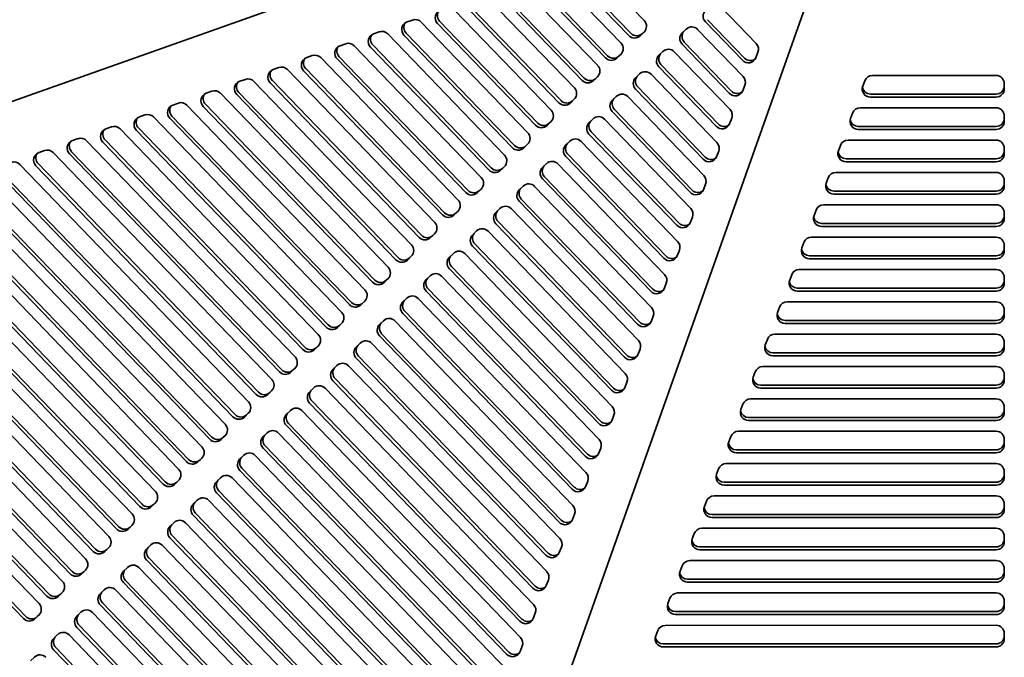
# Model space of a CAD drawing. Header units: millimetres. Extents: x 279 to 1400, y 31 to 1157.
# Tile 3 of 15: x 471 to 834, y 226 to 461. Entities that reach past the tile are written whole.
import ezdxf

# ---------------------------------------------------------------- set-up
doc = ezdxf.new("R2010")
doc.units = ezdxf.units.MM
doc.header["$LTSCALE"] = 4
doc.layers.add('Krawędzie widoczne(ISO)', color=7, linetype='Continuous', lineweight=35, true_color=0x262659)

msp = doc.modelspace()

# ---------------------------------------------------------------- linework, layer by layer
at = {"layer": 'Krawędzie widoczne(ISO)'}
for p, q in [((279.5, 364.34), (747.24, 530.22)), ((773.72, 503.74), (607.83, 36.01)), ((680.36, 482.27), (700.91, 460.95)), ((668.02, 477.9), (692.32, 452.68)), ((695.18, 455.44), (674.01, 477.41)), ((695.99, 456.24), (674.81, 478.21)), ((655.68, 473.52), (683.74, 444.41)), ((686.6, 447.17), (661.67, 473.03)), ((687.4, 447.97), (662.47, 473.84)), ((643.34, 469.14), (675.15, 436.14)), ((678.01, 438.89), (649.33, 468.66)), ((678.82, 439.7), (650.13, 469.46)), ((670.23, 431.43), (637.79, 465.08)), ((729.18, 465.97), (742.22, 452.44)), ((630.99, 464.77), (666.57, 427.86)), ((669.43, 430.62), (636.99, 464.28)), ((737.93, 447.09), (724.26, 461.26)), ((613.44, 460.42), (615.49, 461.14)), ((618.65, 460.39), (657.98, 419.59)), ((660.84, 422.35), (624.65, 459.9)), ((661.65, 423.15), (625.45, 460.71)), ((714.94, 456.42), (716.37, 457.79)), ((720.6, 457.7), (737.39, 440.28)), ((737.13, 446.28), (723.46, 460.46)), ((601.09, 456.04), (603.15, 456.77)), ((606.31, 456.02), (649.39, 411.32)), ((652.26, 414.08), (612.3, 455.53)), ((653.06, 414.88), (613.11, 456.33)), ((700.84, 456.72), (699.41, 455.34)), ((701.08, 456.98), (700.22, 456.15)), ((588.75, 451.66), (590.81, 452.39)), ((593.97, 451.64), (640.81, 403.05)), ((643.67, 405.81), (599.96, 451.15)), ((644.47, 406.61), (600.77, 451.96)), ((732.3, 434.11), (714.87, 452.19)), ((733.1, 434.92), (715.68, 452.99)), ((576.41, 447.29), (578.47, 448.02)), ((581.63, 447.27), (632.22, 394.78)), ((635.08, 397.54), (587.62, 446.78)), ((635.89, 398.34), (588.43, 447.58)), ((692.26, 448.45), (690.83, 447.07)), ((692.5, 448.71), (691.63, 447.88)), ((706.35, 448.14), (707.78, 449.52)), ((712.01, 449.43), (732.56, 428.11)), ((742.86, 449.26), (742.05, 447.23)), ((564.07, 442.91), (566.13, 443.64)), ((627.3, 390.07), (576.09, 443.21)), ((727.46, 421.95), (706.29, 443.92)), ((728.27, 422.75), (707.09, 444.72)), ((569.29, 442.89), (623.64, 386.51)), ((626.5, 389.26), (575.28, 442.4)), ((683.67, 440.18), (682.24, 438.8)), ((683.91, 440.44), (683.05, 439.61)), ((697.77, 439.87), (699.2, 441.25)), ((703.43, 441.16), (727.73, 415.94)), ((785.07, 440.7), (830.72, 440.7)), ((551.73, 438.54), (553.79, 439.27)), ((556.95, 438.51), (615.05, 378.24)), ((617.91, 380.99), (562.94, 438.02)), ((618.72, 381.8), (563.75, 438.83)), ((723.44, 410.58), (698.51, 436.45)), ((738.03, 437.09), (737.22, 435.06)), ((781.51, 436.77), (782.26, 438.76)), ((833.72, 437.72), (833.72, 435.73)), ((539.39, 434.16), (541.45, 434.89)), ((544.61, 434.14), (606.46, 369.96)), ((609.33, 372.72), (550.6, 433.65)), ((610.13, 373.53), (551.4, 434.45)), ((675.33, 432.17), (674.46, 431.33)), ((689.18, 431.6), (690.61, 432.98)), ((694.84, 432.89), (722.9, 403.78)), ((722.63, 409.78), (697.7, 435.65)), ((830.72, 433.84), (784.32, 433.84)), ((830.72, 432.75), (784.32, 432.75)), ((527.05, 429.78), (529.11, 430.51)), ((532.27, 429.76), (597.88, 361.69)), ((600.74, 364.45), (538.26, 429.27)), ((601.54, 365.25), (539.06, 430.08)), ((675.09, 431.91), (673.66, 430.53)), ((780.58, 428.77), (830.72, 428.77)), ((514.71, 425.41), (516.77, 426.14)), ((519.93, 425.39), (589.29, 353.42)), ((592.15, 356.18), (525.92, 424.9)), ((592.96, 356.98), (526.72, 425.7)), ((717.8, 397.61), (689.12, 427.37)), ((718.61, 398.42), (689.92, 428.18)), ((733.2, 424.92), (732.39, 422.89)), ((777.02, 424.84), (777.77, 426.83)), ((833.72, 425.79), (833.72, 423.8)), ((502.37, 421.03), (504.42, 421.76)), ((584.37, 348.71), (514.38, 421.33)), ((666.5, 423.64), (665.07, 422.26)), ((666.74, 423.9), (665.87, 423.06)), ((680.6, 423.33), (682.03, 424.71)), ((686.25, 424.62), (718.07, 391.61)), ((830.72, 421.91), (779.83, 421.91)), ((507.59, 421.01), (580.71, 345.15)), ((583.57, 347.91), (513.58, 420.52)), ((712.97, 385.44), (680.53, 419.1)), ((713.78, 386.25), (681.34, 419.91)), ((830.72, 420.82), (779.83, 420.82)), ((490.03, 416.66), (492.08, 417.39)), ((495.25, 416.64), (572.12, 336.88)), ((574.98, 339.63), (501.24, 416.15)), ((575.79, 340.44), (502.04, 416.95)), ((657.91, 415.37), (656.48, 413.99)), ((658.15, 415.63), (657.29, 414.79)), ((672.01, 415.06), (673.44, 416.44)), ((677.67, 416.34), (713.24, 379.44)), ((772.53, 412.92), (773.28, 414.9)), ((776.09, 416.84), (830.72, 416.84)), ((477.69, 412.28), (479.74, 413.01)), ((482.9, 412.26), (563.53, 328.61)), ((566.4, 331.36), (488.9, 411.77)), ((567.2, 332.17), (489.7, 412.57)), ((708.14, 373.28), (671.94, 410.83)), ((708.95, 374.08), (672.75, 411.63)), ((728.37, 412.76), (727.56, 410.73)), ((833.72, 413.86), (833.72, 411.87)), ((470.56, 407.88), (554.95, 320.33)), ((557.81, 323.09), (476.56, 407.39)), ((558.61, 323.9), (477.36, 408.2)), ((649.33, 407.09), (647.9, 405.72)), ((649.57, 407.35), (648.7, 406.52)), ((663.42, 406.79), (664.85, 408.17)), ((669.08, 408.07), (708.41, 367.27)), ((830.72, 409.98), (775.34, 409.98)), ((830.72, 408.89), (775.34, 408.89)), ((458.22, 403.51), (546.36, 312.06)), ((550.03, 315.62), (465.02, 403.82)), ((704.11, 361.91), (664.16, 403.36)), ((771.59, 404.91), (830.72, 404.92)), ((549.22, 314.82), (464.21, 403.02)), ((654.84, 398.52), (656.27, 399.89)), ((660.5, 399.8), (703.58, 355.11)), ((703.31, 361.11), (663.36, 402.56)), ((723.53, 400.59), (722.73, 398.56)), ((768.04, 400.99), (768.78, 402.98)), ((833.72, 401.93), (833.72, 399.95)), ((445.88, 399.13), (537.78, 303.79)), ((540.64, 306.55), (451.87, 398.64)), ((541.44, 307.35), (452.68, 399.45)), ((640.74, 398.82), (639.31, 397.44)), ((640.98, 399.08), (640.12, 398.25)), ((830.72, 398.05), (770.84, 398.05)), ((830.72, 396.96), (770.84, 396.96)), ((433.54, 394.76), (529.19, 295.52)), ((532.05, 298.28), (439.53, 394.27)), ((532.86, 299.08), (440.34, 395.07)), ((698.48, 348.94), (654.77, 394.29)), ((699.28, 349.75), (655.58, 395.09)), ((767.1, 392.98), (830.72, 392.99)), ((421.2, 390.38), (520.6, 287.25)), ((523.47, 290.01), (427.19, 389.89)), ((524.27, 290.81), (428, 390.7)), ((632.16, 390.55), (630.73, 389.17)), ((632.4, 390.81), (631.53, 389.98)), ((646.25, 390.24), (647.68, 391.62)), ((651.91, 391.53), (698.75, 342.94)), ((763.54, 389.06), (764.29, 391.05)), ((833.72, 390.01), (833.72, 388.02)), ((408.86, 386), (512.02, 278.98)), ((514.88, 281.73), (414.85, 385.52)), ((515.69, 282.54), (415.66, 386.32)), ((693.65, 336.77), (646.19, 386.02)), ((694.45, 337.58), (646.99, 386.82)), ((718.7, 388.42), (717.9, 386.39)), ((830.72, 386.13), (766.35, 386.12)), ((830.72, 385.04), (766.35, 385.03)), ((396.52, 381.63), (503.43, 270.71)), ((507.1, 274.27), (403.31, 381.94)), ((623.57, 382.28), (622.14, 380.9)), ((623.81, 382.54), (622.94, 381.7)), ((637.67, 381.97), (639.1, 383.35)), ((643.33, 383.26), (693.92, 330.77)), ((506.29, 273.46), (402.51, 381.14)), ((688.82, 324.61), (637.6, 377.74)), ((689.62, 325.41), (638.41, 378.55)), ((759.05, 377.13), (759.8, 379.12)), ((762.61, 381.06), (830.72, 381.06)), ((833.72, 378.08), (833.72, 376.09)), ((384.21, 377.27), (494.87, 262.46)), ((497.71, 265.19), (390.17, 376.76)), ((498.51, 266), (390.97, 377.57)), ((615.23, 374.27), (614.36, 373.43)), ((629.08, 373.7), (630.51, 375.08)), ((634.74, 374.99), (689.08, 318.6)), ((713.87, 376.25), (713.07, 374.23)), ((830.72, 374.2), (761.86, 374.19)), ((371.87, 372.89), (486.29, 254.19)), ((489.15, 256.94), (377.86, 372.4)), ((489.95, 257.75), (378.67, 373.2)), ((614.99, 374.01), (613.55, 372.63)), ((830.72, 373.11), (761.86, 373.1)), ((359.53, 368.51), (477.7, 245.91)), ((480.56, 248.67), (365.52, 368.02)), ((481.37, 249.48), (366.33, 368.83)), ((620.49, 365.43), (621.92, 366.81)), ((683.99, 312.44), (629.02, 369.47)), ((684.79, 313.24), (629.82, 370.28)), ((754.56, 365.2), (755.3, 367.19)), ((758.11, 369.13), (830.72, 369.13)), ((471.98, 240.4), (353.18, 363.65)), ((472.78, 241.2), (353.99, 364.45)), ((606.4, 365.74), (604.97, 364.36)), ((606.64, 366), (605.77, 365.16)), ((626.15, 366.72), (684.25, 306.44)), ((709.04, 364.09), (708.24, 362.06)), ((833.72, 366.15), (833.72, 364.16)), ((679.16, 300.27), (620.43, 361.2)), ((679.96, 301.08), (621.23, 362.01)), ((830.72, 362.27), (757.37, 362.27)), ((830.72, 361.18), (757.37, 361.18)), ((597.81, 357.46), (596.38, 356.09)), ((598.05, 357.73), (597.19, 356.89)), ((611.91, 357.16), (613.34, 358.54)), ((617.57, 358.44), (679.42, 294.27)), ((753.62, 357.2), (830.72, 357.2)), ((674.32, 288.11), (611.84, 352.93)), ((675.13, 288.91), (612.65, 353.73)), ((750.06, 353.27), (750.81, 355.26)), ((833.72, 354.22), (833.72, 352.23)), ((589.23, 349.19), (587.8, 347.81)), ((589.47, 349.45), (588.6, 348.62)), ((603.32, 348.89), (604.75, 350.26)), ((608.98, 350.17), (674.59, 282.1)), ((704.21, 351.92), (703.41, 349.89)), ((830.72, 350.34), (752.87, 350.34)), ((830.72, 349.25), (752.87, 349.25)), ((670.3, 276.74), (604.06, 345.46)), ((749.13, 345.27), (830.72, 345.28)), ((594.74, 340.61), (596.17, 341.99)), ((600.4, 341.9), (669.76, 269.93)), ((669.49, 275.94), (603.26, 344.66)), ((745.57, 341.35), (746.32, 343.33)), ((833.72, 342.29), (833.72, 340.31)), ((580.64, 340.92), (579.21, 339.54)), ((580.88, 341.18), (580.02, 340.35)), ((699.38, 339.75), (698.57, 337.72)), ((830.72, 338.41), (748.38, 338.41)), ((664.66, 263.77), (594.67, 336.39)), ((665.47, 264.58), (595.48, 337.19)), ((830.72, 337.32), (748.38, 337.32)), ((572.06, 332.65), (570.62, 331.27)), ((572.3, 332.91), (571.43, 332.08)), ((586.15, 332.34), (587.58, 333.72)), ((591.81, 333.63), (664.93, 257.77)), ((741.08, 329.42), (741.83, 331.41)), ((744.64, 333.34), (830.72, 333.35)), ((659.83, 251.6), (586.09, 328.11)), ((660.64, 252.41), (586.89, 328.92)), ((694.55, 327.58), (693.74, 325.56)), ((833.72, 330.37), (833.72, 328.38)), ((563.47, 324.38), (562.04, 323)), ((563.71, 324.64), (562.84, 323.8)), ((577.56, 324.07), (579, 325.45)), ((583.22, 325.36), (660.1, 245.6)), ((830.72, 326.49), (743.89, 326.48)), ((830.72, 325.4), (743.89, 325.39)), ((655, 239.44), (577.5, 319.84)), ((655.8, 240.24), (578.3, 320.65)), ((740.14, 321.41), (830.72, 321.42)), ((554.88, 316.11), (553.45, 314.73)), ((555.12, 316.37), (554.26, 315.53)), ((568.98, 315.8), (570.41, 317.18)), ((574.64, 317.09), (655.27, 233.43)), ((736.58, 317.49), (737.33, 319.48)), ((833.72, 318.44), (833.72, 316.45)), ((650.97, 228.07), (569.72, 312.38)), ((689.72, 315.42), (688.91, 313.39)), ((830.72, 314.56), (739.39, 314.55)), ((830.72, 313.47), (739.39, 313.46)), ((560.39, 307.53), (561.82, 308.91)), ((566.05, 308.81), (650.44, 221.27)), ((650.17, 227.27), (568.91, 311.57)), ((735.65, 309.49), (830.72, 309.49)), ((546.3, 307.84), (544.87, 306.46)), ((546.54, 308.1), (545.67, 307.26)), ((732.09, 305.56), (732.84, 307.55)), ((833.72, 306.51), (833.72, 304.52)), ((645.34, 215.1), (560.33, 303.3)), ((646.14, 215.91), (561.13, 304.1)), ((684.89, 303.25), (684.08, 301.22)), ((830.72, 302.63), (734.9, 302.62)), ((830.72, 301.54), (734.9, 301.53)), ((537.71, 299.56), (536.28, 298.18)), ((537.95, 299.82), (537.09, 298.99)), ((551.81, 299.26), (553.24, 300.64)), ((557.47, 300.54), (645.61, 209.1)), ((640.51, 202.93), (551.74, 295.03)), ((641.31, 203.74), (552.55, 295.83)), ((727.6, 293.63), (728.35, 295.62)), ((731.16, 297.56), (830.72, 297.56)), ((833.72, 294.58), (833.72, 292.59)), ((529.13, 291.29), (527.7, 289.91)), ((529.37, 291.55), (528.5, 290.72)), ((543.22, 290.98), (544.65, 292.36)), ((548.88, 292.27), (640.77, 196.93)), ((680.06, 291.08), (679.25, 289.05)), ((830.72, 290.7), (730.41, 290.7)), ((636.48, 191.57), (543.96, 287.56)), ((830.72, 289.61), (730.41, 289.6)), ((520.78, 283.28), (519.91, 282.45)), ((534.63, 282.71), (536.07, 284.09)), ((540.29, 284), (635.94, 184.76)), ((635.68, 190.77), (543.16, 286.76)), ((723.11, 281.7), (723.86, 283.69)), ((726.66, 285.63), (830.72, 285.63)), ((520.54, 283.02), (519.11, 281.64)), ((833.72, 282.65), (833.72, 280.66)), ((630.85, 178.6), (534.57, 278.49)), ((631.65, 179.4), (535.37, 279.29)), ((675.22, 278.92), (674.42, 276.89)), ((830.72, 278.77), (725.92, 278.77)), ((830.72, 277.68), (725.92, 277.68)), ((511.95, 274.75), (510.52, 273.37)), ((512.19, 275.01), (511.33, 274.17)), ((526.05, 274.44), (527.48, 275.82)), ((531.71, 275.73), (631.11, 172.6)), ((722.17, 273.7), (830.72, 273.71)), ((626.01, 166.43), (525.98, 270.21)), ((626.82, 167.24), (526.79, 271.02)), ((718.61, 269.78), (719.36, 271.76)), ((833.72, 270.73), (833.72, 268.74)), ((503.37, 266.48), (501.94, 265.1)), ((503.61, 266.74), (502.74, 265.9)), ((517.46, 266.17), (518.89, 267.55)), ((523.12, 267.46), (626.28, 160.43)), ((670.39, 266.75), (669.59, 264.72)), ((830.72, 266.85), (721.42, 266.84)), ((830.72, 265.75), (721.42, 265.75)), ((621.18, 154.27), (517.4, 261.94)), ((621.99, 155.07), (518.2, 262.75)), ((717.68, 261.77), (830.72, 261.78)), ((494.81, 258.23), (493.38, 256.85)), ((495.05, 258.49), (494.18, 257.66)), ((508.88, 257.9), (510.31, 259.28)), ((514.54, 259.19), (621.45, 148.26)), ((714.12, 257.85), (714.87, 259.83)), ((833.72, 258.8), (833.72, 256.81)), ((617.16, 142.9), (509.62, 254.48)), ((665.56, 254.58), (664.76, 252.55)), ((830.72, 254.92), (716.93, 254.91)), ((500.32, 249.65), (501.75, 251.03)), ((505.97, 250.94), (616.63, 136.13)), ((616.35, 142.1), (508.81, 253.67)), ((830.72, 253.83), (716.93, 253.82)), ((486.22, 249.96), (484.79, 248.58)), ((486.46, 250.22), (485.59, 249.38)), ((709.63, 245.92), (710.38, 247.91)), ((713.19, 249.84), (830.72, 249.85)), ((611.53, 129.97), (500.25, 245.42)), ((612.34, 130.77), (501.06, 246.23)), ((833.72, 246.87), (833.72, 244.88)), ((477.64, 241.69), (476.2, 240.31)), ((477.88, 241.95), (477.01, 241.11)), ((491.73, 241.38), (493.16, 242.76)), ((497.39, 242.67), (611.8, 123.96)), ((660.73, 242.41), (659.93, 240.39)), ((830.72, 242.99), (712.44, 242.98)), ((830.72, 241.9), (712.44, 241.89)), ((606.7, 117.8), (491.67, 237.15)), ((607.51, 118.6), (492.47, 237.96)), ((708.69, 237.91), (830.72, 237.92)), ((483.14, 233.11), (484.57, 234.49)), ((488.8, 234.39), (606.97, 111.79)), ((705.14, 233.99), (705.88, 235.98)), ((833.72, 234.94), (833.72, 232.95)), ((601.87, 105.63), (483.08, 228.88)), ((602.68, 106.44), (483.88, 229.68)), ((655.9, 230.25), (655.1, 228.22)), ((830.72, 231.06), (707.95, 231.05)), ((830.72, 229.97), (707.95, 229.96)), ((474.56, 224.84), (475.99, 226.21))]:
    msp.add_line(p, q, dxfattribs=at)
for centre, major_axis, ratio, start_param, end_param in [((616.51, 458.33), (2.12, -2.12), 0.993506, 1.552272, 2.699469), ((626.79, 461.97), (-2.12, 2.12), 0.993506, 5.841061, 7.835457), ((627.6, 462.78), (-2.12, 2.12), 0.993506, 0.192044, 1.552272), ((725.61, 462.53), (-2.12, 2.12), 0.993506, 6.264661, 7.835457), ((614.45, 457.6), (-2.12, 2.12), 0.993506, 5.841061, 7.835457), ((615.26, 458.4), (-2.12, 2.12), 0.993506, 0.192044, 1.552272), ((698.76, 458.88), (2.12, -2.12), 0.993506, 6.264661, 7.835457), ((718.45, 455.63), (-2.12, 2.12), 0.993506, 4.693865, 6.264661), ((602.11, 453.22), (-2.12, 2.12), 0.993506, 5.841061, 7.835457), ((602.91, 454.02), (-2.12, 2.12), 0.993506, 0.192044, 1.552272), ((604.17, 453.95), (2.12, -2.12), 0.993506, 1.552272, 2.699469), ((697.33, 457.5), (2.12, -2.12), 0.993506, 4.693865, 6.264661), ((698.14, 458.31), (2.12, -2.12), 0.993506, 4.693865, 6.264661), ((717.02, 454.26), (-2.12, 2.12), 0.993506, 6.264661, 7.835457), ((717.83, 455.06), (-2.12, 2.12), 0.993506, 0.100465, 1.552272), ((589.77, 448.84), (-2.12, 2.12), 0.993506, 5.841061, 7.835457), ((590.57, 449.65), (-2.12, 2.12), 0.993506, 0.192044, 1.552272), ((591.83, 449.57), (2.12, -2.12), 0.993506, 1.552272, 2.699469), ((690.18, 450.61), (2.12, -2.12), 0.993506, 6.264661, 7.835457), ((709.87, 447.36), (-2.12, 2.12), 0.993506, 4.693865, 6.264661), ((740.08, 450.38), (2.12, -2.12), 0.993506, 0.405075, 1.552272), ((577.43, 444.47), (-2.12, 2.12), 0.993506, 5.841061, 7.835457), ((578.23, 445.27), (-2.12, 2.12), 0.993506, 0.192044, 1.552272), ((579.49, 445.2), (2.12, -2.12), 0.993506, 1.552272, 2.699469), ((688.75, 449.23), (2.12, -2.12), 0.993506, 4.693865, 6.264661), ((689.55, 450.04), (2.12, -2.12), 0.993506, 4.693865, 6.264661), ((708.43, 445.98), (-2.12, 2.12), 0.993506, 6.264661, 7.835457), ((709.24, 446.79), (-2.12, 2.12), 0.993506, 0.100465, 1.552272), ((739.27, 448.35), (2.12, -2.12), 0.993506, 4.693865, 6.688261), ((740.08, 449.15), (2.12, -2.12), 0.993506, 4.693865, 6.091141), ((567.14, 440.82), (2.12, -2.12), 0.993506, 1.552272, 2.699469), ((681.59, 442.34), (2.12, -2.12), 0.993506, 6.264661, 7.835457), ((554.8, 436.45), (2.12, -2.12), 0.993506, 1.552272, 2.699469), ((565.09, 440.09), (-2.12, 2.12), 0.993506, 5.841061, 7.835457), ((565.89, 440.9), (-2.12, 2.12), 0.993506, 0.192044, 1.552272), ((680.96, 441.77), (2.12, -2.12), 0.993506, 4.693865, 6.264661), ((699.85, 437.71), (-2.12, 2.12), 0.993506, 6.264661, 7.835457), ((700.65, 438.52), (-2.12, 2.12), 0.993506, 0.100465, 1.552272), ((701.28, 439.09), (-2.12, 2.12), 0.993506, 4.693865, 6.264661), ((735.25, 438.21), (2.12, -2.12), 0.993506, 0.405075, 1.552272), ((785.07, 437.72), (-3, 0), 0.994037, 4.712452, 5.925002), ((830.72, 437.72), (3, 0), 0.994037, 0.000063, 1.570859), ((552.75, 435.72), (-2.12, 2.12), 0.993506, 5.841061, 7.835457), ((553.55, 436.52), (-2.12, 2.12), 0.993506, 0.192044, 1.552272), ((673, 434.07), (2.12, -2.12), 0.993506, 6.264661, 7.835457), ((680.16, 440.96), (2.12, -2.12), 0.993506, 4.693865, 6.264661), ((784.32, 435.73), (-3, 0), 0.994037, 5.925002, 7.854044), ((784.32, 436.82), (-3, 0), 0.994037, 0.183861, 1.570859), ((830.72, 436.82), (3, 0), 0.994037, 4.712452, 6.27647), ((540.41, 431.34), (-2.12, 2.12), 0.993506, 5.841061, 7.835457), ((541.21, 432.15), (-2.12, 2.12), 0.993506, 0.192044, 1.552272), ((542.46, 432.07), (2.12, -2.12), 0.993506, 1.552272, 2.699469), ((692.69, 430.82), (-2.12, 2.12), 0.993506, 4.693865, 6.264661), ((734.44, 436.18), (2.12, -2.12), 0.993506, 4.693865, 6.688261), ((735.25, 436.99), (2.12, -2.12), 0.993506, 4.693865, 6.091141), ((830.72, 435.73), (3, 0), 0.994037, 4.712452, 6.283248), ((528.06, 426.97), (-2.12, 2.12), 0.993506, 5.841061, 7.835457), ((528.87, 427.77), (-2.12, 2.12), 0.993506, 0.192044, 1.552272), ((530.12, 427.69), (2.12, -2.12), 0.993506, 1.552272, 2.699469), ((671.57, 432.69), (2.12, -2.12), 0.993506, 4.693865, 6.264661), ((672.38, 433.49), (2.12, -2.12), 0.993506, 4.693865, 6.264661), ((691.26, 429.44), (-2.12, 2.12), 0.993506, 6.264661, 7.835457), ((692.07, 430.25), (-2.12, 2.12), 0.993506, 0.100465, 1.552272), ((780.58, 425.79), (-3, 0), 0.994037, 4.712452, 5.925002), ((830.72, 425.79), (3, 0), 0.994037, 0.000063, 1.570859), ((515.72, 422.59), (-2.12, 2.12), 0.993506, 5.841061, 7.835457), ((516.53, 423.39), (-2.12, 2.12), 0.993506, 0.192044, 1.552272), ((517.78, 423.32), (2.12, -2.12), 0.993506, 1.552272, 2.699469), ((664.42, 425.8), (2.12, -2.12), 0.993506, 6.264661, 7.835457), ((684.11, 422.55), (-2.12, 2.12), 0.993506, 4.693865, 6.264661), ((730.42, 426.04), (2.12, -2.12), 0.993506, 0.405075, 1.552272), ((505.44, 418.94), (2.12, -2.12), 0.993506, 1.552272, 2.699469), ((662.99, 424.42), (2.12, -2.12), 0.993506, 4.693865, 6.264661), ((663.79, 425.22), (2.12, -2.12), 0.993506, 4.693865, 6.264661), ((682.68, 421.17), (-2.12, 2.12), 0.993506, 6.264661, 7.835457), ((683.48, 421.97), (-2.12, 2.12), 0.993506, 0.100465, 1.552272), ((729.61, 424.01), (2.12, -2.12), 0.993506, 4.693865, 6.688261), ((730.42, 424.82), (2.12, -2.12), 0.993506, 4.693865, 6.091141), ((779.83, 423.8), (-3, 0), 0.994037, 5.925002, 7.854044), ((779.83, 424.89), (-3, 0), 0.994037, 0.183861, 1.570859), ((830.72, 424.89), (3, 0), 0.994037, 4.712452, 6.27647), ((830.72, 423.8), (3, 0), 0.994037, 4.712452, 6.283248), ((493.1, 414.57), (2.12, -2.12), 0.993506, 1.552272, 2.699469), ((503.38, 418.21), (-2.12, 2.12), 0.993506, 5.841061, 7.835457), ((504.19, 419.02), (-2.12, 2.12), 0.993506, 0.192044, 1.552272), ((655.83, 417.53), (2.12, -2.12), 0.993506, 6.264661, 7.835457), ((491.04, 413.84), (-2.12, 2.12), 0.993506, 5.841061, 7.835457), ((491.85, 414.64), (-2.12, 2.12), 0.993506, 0.192044, 1.552272), ((654.4, 416.15), (2.12, -2.12), 0.993506, 4.693865, 6.264661), ((655.21, 416.95), (2.12, -2.12), 0.993506, 4.693865, 6.264661), ((674.09, 412.9), (-2.12, 2.12), 0.993506, 6.264661, 7.835457), ((674.9, 413.7), (-2.12, 2.12), 0.993506, 0.100465, 1.552272), ((675.52, 414.28), (-2.12, 2.12), 0.993506, 4.693865, 6.264661), ((725.59, 413.87), (2.12, -2.12), 0.993506, 0.405075, 1.552272), ((776.09, 413.86), (-3, 0), 0.994037, 4.712452, 5.925002), ((830.72, 413.86), (3, 0), 0.994037, 0.000063, 1.570859), ((478.7, 409.46), (-2.12, 2.12), 0.993506, 5.841061, 7.835457), ((479.51, 410.27), (-2.12, 2.12), 0.993506, 0.192044, 1.552272), ((480.76, 410.19), (2.12, -2.12), 0.993506, 1.552272, 2.699469), ((647.25, 409.25), (2.12, -2.12), 0.993506, 6.264661, 7.835457), ((724.78, 411.85), (2.12, -2.12), 0.993506, 4.693865, 6.688261), ((725.58, 412.65), (2.12, -2.12), 0.993506, 4.693865, 6.091141), ((775.34, 411.87), (-3, 0), 0.994037, 5.925002, 7.854044), ((775.34, 412.96), (-3, 0), 0.994037, 0.183861, 1.570859), ((830.72, 412.97), (3, 0), 0.994037, 4.712452, 6.27647), ((830.72, 411.87), (3, 0), 0.994037, 4.712452, 6.283248), ((468.42, 405.82), (2.12, -2.12), 0.993506, 1.552272, 2.699469), ((665.51, 404.63), (-2.12, 2.12), 0.993506, 6.264661, 7.835457), ((666.31, 405.43), (-2.12, 2.12), 0.993506, 0.100465, 1.552272), ((666.94, 406.01), (-2.12, 2.12), 0.993506, 4.693865, 6.264661), ((645.82, 407.88), (2.12, -2.12), 0.993506, 4.693865, 6.264661), ((646.62, 408.68), (2.12, -2.12), 0.993506, 4.693865, 6.264661), ((720.75, 401.71), (2.12, -2.12), 0.993506, 0.405075, 1.552272), ((771.59, 401.93), (-3, 0), 0.994037, 4.712452, 5.925002), ((830.72, 401.93), (3, 0), 0.994037, 0.000063, 1.570859), ((638.66, 400.98), (2.12, -2.12), 0.993506, 6.264661, 7.835457), ((658.35, 397.73), (-2.12, 2.12), 0.993506, 4.693865, 6.264661), ((770.84, 399.94), (-3, 0), 0.994037, 5.925002, 7.854044), ((770.84, 401.03), (-3, 0), 0.994037, 0.183861, 1.570859), ((830.72, 401.04), (3, 0), 0.994037, 4.712452, 6.27647), ((830.72, 399.95), (3, 0), 0.994037, 4.712452, 6.283248), ((637.23, 399.6), (2.12, -2.12), 0.993506, 4.693865, 6.264661), ((638.03, 400.41), (2.12, -2.12), 0.993506, 4.693865, 6.264661), ((656.92, 396.36), (-2.12, 2.12), 0.993506, 6.264661, 7.835457), ((657.72, 397.16), (-2.12, 2.12), 0.993506, 0.100465, 1.552272), ((719.95, 399.68), (2.12, -2.12), 0.993506, 4.693865, 6.688261), ((720.75, 400.48), (2.12, -2.12), 0.993506, 4.693865, 6.091141), ((630.08, 392.71), (2.12, -2.12), 0.993506, 6.264661, 7.835457), ((649.76, 389.46), (-2.12, 2.12), 0.993506, 4.693865, 6.264661), ((767.1, 390), (-3, 0), 0.994037, 4.712452, 5.925002), ((830.72, 390.01), (3, 0), 0.994037, 0.000063, 1.570859), ((628.64, 391.33), (2.12, -2.12), 0.993506, 4.693865, 6.264661), ((629.45, 392.14), (2.12, -2.12), 0.993506, 4.693865, 6.264661), ((648.33, 388.08), (-2.12, 2.12), 0.993506, 6.264661, 7.835457), ((649.14, 388.89), (-2.12, 2.12), 0.993506, 0.100465, 1.552272), ((715.92, 389.54), (2.12, -2.12), 0.993506, 0.405075, 1.552272), ((766.35, 388.01), (-3, 0), 0.994037, 5.925002, 7.854044), ((830.72, 389.11), (3, 0), 0.994037, 4.712452, 6.27647), ((621.49, 384.44), (2.12, -2.12), 0.993506, 6.264661, 7.835457), ((715.12, 387.51), (2.12, -2.12), 0.993506, 4.693865, 6.688261), ((715.92, 388.32), (2.12, -2.12), 0.993506, 4.693865, 6.091141), ((766.35, 389.1), (-3, 0), 0.994037, 0.183861, 1.570859), ((830.72, 388.02), (3, 0), 0.994037, 4.712452, 6.283248), ((620.86, 383.86), (2.12, -2.12), 0.993506, 4.693865, 6.264661), ((639.75, 379.81), (-2.12, 2.12), 0.993506, 6.264661, 7.835457), ((640.55, 380.62), (-2.12, 2.12), 0.993506, 0.100465, 1.552272), ((641.18, 381.19), (-2.12, 2.12), 0.993506, 4.693865, 6.264661), ((612.9, 376.17), (2.12, -2.12), 0.993506, 6.264661, 7.835457), ((620.06, 383.06), (2.12, -2.12), 0.993506, 4.693865, 6.264661), ((711.09, 377.37), (2.12, -2.12), 0.993506, 0.405075, 1.552272), ((762.61, 378.07), (-3, 0), 0.994037, 4.712452, 5.925002), ((830.72, 378.08), (3, 0), 0.994037, 0.000063, 1.570859), ((631.97, 372.34), (-2.12, 2.12), 0.993506, 0.100465, 1.552272), ((632.59, 372.92), (-2.12, 2.12), 0.993506, 4.693865, 6.264661), ((710.29, 375.34), (2.12, -2.12), 0.993506, 4.693865, 6.688261), ((711.09, 376.15), (2.12, -2.12), 0.993506, 4.693865, 6.091141), ((761.86, 376.09), (-3, 0), 0.994037, 5.925002, 7.854044), ((761.86, 377.18), (-3, 0), 0.994037, 0.183861, 1.570859), ((830.72, 377.18), (3, 0), 0.994037, 4.712452, 6.27647), ((830.72, 376.09), (3, 0), 0.994037, 4.712452, 6.283248), ((611.47, 374.79), (2.12, -2.12), 0.993506, 4.693865, 6.264661), ((612.28, 375.59), (2.12, -2.12), 0.993506, 4.693865, 6.264661), ((631.16, 371.54), (-2.12, 2.12), 0.993506, 6.264661, 7.835457), ((604.32, 367.9), (2.12, -2.12), 0.993506, 6.264661, 7.835457), ((624.01, 364.65), (-2.12, 2.12), 0.993506, 4.693865, 6.264661), ((706.26, 365.21), (2.12, -2.12), 0.993506, 0.405075, 1.552272), ((758.11, 366.15), (-3, 0), 0.994037, 4.712452, 5.925002), ((830.72, 366.15), (3, 0), 0.994037, 0.000063, 1.570859), ((602.89, 366.52), (2.12, -2.12), 0.993506, 4.693865, 6.264661), ((603.69, 367.32), (2.12, -2.12), 0.993506, 4.693865, 6.264661), ((622.58, 363.27), (-2.12, 2.12), 0.993506, 6.264661, 7.835457), ((623.38, 364.07), (-2.12, 2.12), 0.993506, 0.100465, 1.552272), ((757.37, 364.16), (-3, 0), 0.994037, 5.925002, 7.854044), ((757.37, 365.25), (-3, 0), 0.994037, 0.183861, 1.570859), ((830.72, 365.25), (3, 0), 0.994037, 4.712452, 6.27647), ((830.72, 364.16), (3, 0), 0.994037, 4.712452, 6.283248), ((595.73, 359.62), (2.12, -2.12), 0.993506, 6.264661, 7.835457), ((705.46, 363.18), (2.12, -2.12), 0.993506, 4.693865, 6.688261), ((706.26, 363.98), (2.12, -2.12), 0.993506, 4.693865, 6.091141), ((594.3, 358.25), (2.12, -2.12), 0.993506, 4.693865, 6.264661), ((595.1, 359.05), (2.12, -2.12), 0.993506, 4.693865, 6.264661), ((613.99, 355), (-2.12, 2.12), 0.993506, 6.264661, 7.835457), ((614.79, 355.8), (-2.12, 2.12), 0.993506, 0.100465, 1.552272), ((615.42, 356.38), (-2.12, 2.12), 0.993506, 4.693865, 6.264661), ((753.62, 354.22), (-3, 0), 0.994037, 4.712452, 5.925002), ((830.72, 354.22), (3, 0), 0.994037, 0.000063, 1.570859), ((587.15, 351.35), (2.12, -2.12), 0.993506, 6.264661, 7.835457), ((701.43, 353.04), (2.12, -2.12), 0.993506, 0.405075, 1.552272), ((752.87, 352.23), (-3, 0), 0.994037, 5.925002, 7.854044), ((752.87, 353.32), (-3, 0), 0.994037, 0.183861, 1.570859), ((830.72, 353.32), (3, 0), 0.994037, 4.712452, 6.27647), ((586.52, 350.78), (2.12, -2.12), 0.993506, 4.693865, 6.264661), ((605.4, 346.73), (-2.12, 2.12), 0.993506, 6.264661, 7.835457), ((606.21, 347.53), (-2.12, 2.12), 0.993506, 0.100465, 1.552272), ((606.83, 348.1), (-2.12, 2.12), 0.993506, 4.693865, 6.264661), ((700.63, 351.01), (2.12, -2.12), 0.993506, 4.693865, 6.688261), ((701.43, 351.81), (2.12, -2.12), 0.993506, 4.693865, 6.091141), ((830.72, 352.23), (3, 0), 0.994037, 4.712452, 6.283248), ((578.56, 343.08), (2.12, -2.12), 0.993506, 6.264661, 7.835457), ((585.71, 349.97), (2.12, -2.12), 0.993506, 4.693865, 6.264661), ((749.13, 342.29), (-3, 0), 0.994037, 4.712452, 5.925002), ((830.72, 342.29), (3, 0), 0.994037, 0.000063, 1.570859), ((598.25, 339.83), (-2.12, 2.12), 0.993506, 4.693865, 6.264661), ((696.6, 340.87), (2.12, -2.12), 0.993506, 0.405075, 1.552272), ((830.72, 341.4), (3, 0), 0.994037, 4.712452, 6.27647), ((577.13, 341.7), (2.12, -2.12), 0.993506, 4.693865, 6.264661), ((577.93, 342.51), (2.12, -2.12), 0.993506, 4.693865, 6.264661), ((596.82, 338.45), (-2.12, 2.12), 0.993506, 6.264661, 7.835457), ((597.62, 339.26), (-2.12, 2.12), 0.993506, 0.100465, 1.552272), ((748.38, 340.3), (-3, 0), 0.994037, 5.925002, 7.854044), ((748.38, 341.39), (-3, 0), 0.994037, 0.183861, 1.570859), ((830.72, 340.31), (3, 0), 0.994037, 4.712452, 6.283248), ((569.97, 334.81), (2.12, -2.12), 0.993506, 6.264661, 7.835457), ((589.66, 331.56), (-2.12, 2.12), 0.993506, 4.693865, 6.264661), ((695.79, 338.84), (2.12, -2.12), 0.993506, 4.693865, 6.688261), ((696.6, 339.65), (2.12, -2.12), 0.993506, 4.693865, 6.091141), ((568.54, 333.43), (2.12, -2.12), 0.993506, 4.693865, 6.264661), ((569.35, 334.24), (2.12, -2.12), 0.993506, 4.693865, 6.264661), ((588.23, 330.18), (-2.12, 2.12), 0.993506, 6.264661, 7.835457), ((589.04, 330.99), (-2.12, 2.12), 0.993506, 0.100465, 1.552272), ((691.77, 328.7), (2.12, -2.12), 0.993506, 0.405075, 1.552272), ((744.64, 330.36), (-3, 0), 0.994037, 4.712452, 5.925002), ((830.72, 330.37), (3, 0), 0.994037, 0.000063, 1.570859), ((561.39, 326.54), (2.12, -2.12), 0.993506, 6.264661, 7.835457), ((743.89, 328.37), (-3, 0), 0.994037, 5.925002, 7.854044), ((743.89, 329.46), (-3, 0), 0.994037, 0.183861, 1.570859), ((830.72, 329.47), (3, 0), 0.994037, 4.712452, 6.27647), ((830.72, 328.38), (3, 0), 0.994037, 4.712452, 6.283248), ((560.76, 325.96), (2.12, -2.12), 0.993506, 4.693865, 6.264661), ((579.65, 321.91), (-2.12, 2.12), 0.993506, 6.264661, 7.835457), ((580.45, 322.72), (-2.12, 2.12), 0.993506, 0.100465, 1.552272), ((581.08, 323.29), (-2.12, 2.12), 0.993506, 4.693865, 6.264661), ((690.96, 326.68), (2.12, -2.12), 0.993506, 4.693865, 6.688261), ((691.77, 327.48), (2.12, -2.12), 0.993506, 4.693865, 6.091141), ((552.8, 318.27), (2.12, -2.12), 0.993506, 6.264661, 7.835457), ((559.96, 325.16), (2.12, -2.12), 0.993506, 4.693865, 6.264661), ((740.14, 318.43), (-3, 0), 0.994037, 4.712452, 5.925002), ((830.72, 318.44), (3, 0), 0.994037, 0.000063, 1.570859), ((571.86, 314.44), (-2.12, 2.12), 0.993506, 0.100465, 1.552272), ((572.49, 315.02), (-2.12, 2.12), 0.993506, 4.693865, 6.264661), ((686.94, 316.54), (2.12, -2.12), 0.993506, 0.405075, 1.552272), ((739.39, 316.44), (-3, 0), 0.994037, 5.925002, 7.854044), ((739.39, 317.53), (-3, 0), 0.994037, 0.183861, 1.570859), ((830.72, 317.54), (3, 0), 0.994037, 4.712452, 6.27647), ((830.72, 316.45), (3, 0), 0.994037, 4.712452, 6.283248), ((551.37, 316.89), (2.12, -2.12), 0.993506, 4.693865, 6.264661), ((552.18, 317.69), (2.12, -2.12), 0.993506, 4.693865, 6.264661), ((571.06, 313.64), (-2.12, 2.12), 0.993506, 6.264661, 7.835457), ((686.13, 314.51), (2.12, -2.12), 0.993506, 4.693865, 6.688261), ((686.94, 315.31), (2.12, -2.12), 0.993506, 4.693865, 6.091141), ((544.22, 309.99), (2.12, -2.12), 0.993506, 6.264661, 7.835457), ((563.91, 306.75), (-2.12, 2.12), 0.993506, 4.693865, 6.264661), ((735.65, 306.5), (-3, 0), 0.994037, 4.712452, 5.925002), ((830.72, 306.51), (3, 0), 0.994037, 0.000063, 1.570859), ((542.78, 308.62), (2.12, -2.12), 0.993506, 4.693865, 6.264661), ((543.59, 309.42), (2.12, -2.12), 0.993506, 4.693865, 6.264661), ((562.47, 305.37), (-2.12, 2.12), 0.993506, 6.264661, 7.835457), ((563.28, 306.17), (-2.12, 2.12), 0.993506, 0.100465, 1.552272), ((682.11, 304.37), (2.12, -2.12), 0.993506, 0.405075, 1.552272), ((734.9, 304.52), (-3, 0), 0.994037, 5.925002, 7.854044), ((734.9, 305.61), (-3, 0), 0.994037, 0.183861, 1.570859), ((830.72, 305.61), (3, 0), 0.994037, 4.712452, 6.27647), ((535.63, 301.72), (2.12, -2.12), 0.993506, 6.264661, 7.835457), ((555.32, 298.48), (-2.12, 2.12), 0.993506, 4.693865, 6.264661), ((830.72, 304.52), (3, 0), 0.994037, 4.712452, 6.283248), ((534.2, 300.34), (2.12, -2.12), 0.993506, 4.693865, 6.264661), ((535, 301.15), (2.12, -2.12), 0.993506, 4.693865, 6.264661), ((553.89, 297.1), (-2.12, 2.12), 0.993506, 6.264661, 7.835457), ((554.69, 297.9), (-2.12, 2.12), 0.993506, 0.100465, 1.552272), ((681.3, 302.34), (2.12, -2.12), 0.993506, 4.693865, 6.688261), ((682.11, 303.15), (2.12, -2.12), 0.993506, 4.693865, 6.091141), ((527.04, 293.45), (2.12, -2.12), 0.993506, 6.264661, 7.835457), ((677.28, 292.2), (2.12, -2.12), 0.993506, 0.405075, 1.552272), ((731.16, 294.57), (-3, 0), 0.994037, 4.712452, 5.925002), ((830.72, 294.58), (3, 0), 0.994037, 0.000063, 1.570859), ((526.42, 292.88), (2.12, -2.12), 0.993506, 4.693865, 6.264661), ((545.3, 288.82), (-2.12, 2.12), 0.993506, 6.264661, 7.835457), ((546.11, 289.63), (-2.12, 2.12), 0.993506, 0.100465, 1.552272), ((546.73, 290.2), (-2.12, 2.12), 0.993506, 4.693865, 6.264661), ((730.41, 292.59), (-3, 0), 0.994037, 5.925002, 7.854044), ((730.41, 293.68), (-3, 0), 0.994037, 0.183861, 1.570859), ((830.72, 293.68), (3, 0), 0.994037, 4.712452, 6.27647), ((830.72, 292.59), (3, 0), 0.994037, 4.712452, 6.283248), ((518.46, 285.18), (2.12, -2.12), 0.993506, 6.264661, 7.835457), ((525.61, 292.07), (2.12, -2.12), 0.993506, 4.693865, 6.264661), ((676.47, 290.17), (2.12, -2.12), 0.993506, 4.693865, 6.688261), ((677.28, 290.98), (2.12, -2.12), 0.993506, 4.693865, 6.091141), ((538.15, 281.93), (-2.12, 2.12), 0.993506, 4.693865, 6.264661), ((726.67, 282.65), (-3, 0), 0.994037, 4.712452, 5.925002), ((830.72, 282.65), (3, 0), 0.994037, 0.000063, 1.570859), ((517.03, 283.8), (2.12, -2.12), 0.993506, 4.693865, 6.264661), ((517.83, 284.61), (2.12, -2.12), 0.993506, 4.693865, 6.264661), ((536.72, 280.55), (-2.12, 2.12), 0.993506, 6.264661, 7.835457), ((537.52, 281.36), (-2.12, 2.12), 0.993506, 0.100465, 1.552272), ((672.44, 280.03), (2.12, -2.12), 0.993506, 0.405075, 1.552272), ((725.92, 280.66), (-3, 0), 0.994037, 5.925002, 7.854044), ((725.92, 281.75), (-3, 0), 0.994037, 0.183861, 1.570859), ((830.72, 281.76), (3, 0), 0.994037, 4.712452, 6.27647), ((830.72, 280.66), (3, 0), 0.994037, 4.712452, 6.283248), ((509.87, 276.91), (2.12, -2.12), 0.993506, 6.264661, 7.835457), ((529.56, 273.66), (-2.12, 2.12), 0.993506, 4.693865, 6.264661), ((671.64, 278.01), (2.12, -2.12), 0.993506, 4.693865, 6.688261), ((672.44, 278.81), (2.12, -2.12), 0.993506, 4.693865, 6.091141), ((508.44, 275.53), (2.12, -2.12), 0.993506, 4.693865, 6.264661), ((509.25, 276.33), (2.12, -2.12), 0.993506, 4.693865, 6.264661), ((528.13, 272.28), (-2.12, 2.12), 0.993506, 6.264661, 7.835457), ((528.94, 273.09), (-2.12, 2.12), 0.993506, 0.100465, 1.552272), ((722.17, 270.72), (-3, 0), 0.994037, 4.712452, 5.925002), ((830.72, 270.72), (3, 0), 0.994037, 0.000063, 1.570859), ((501.29, 268.64), (2.12, -2.12), 0.993506, 6.264661, 7.835457), ((667.61, 267.87), (2.12, -2.12), 0.993506, 0.405075, 1.552272), ((721.42, 268.73), (-3, 0), 0.994037, 5.925002, 7.854044), ((721.42, 269.82), (-3, 0), 0.994037, 0.183861, 1.570859), ((830.72, 269.83), (3, 0), 0.994037, 4.712452, 6.27647), ((830.72, 268.74), (3, 0), 0.994037, 4.712452, 6.283248), ((499.86, 267.26), (2.12, -2.12), 0.993506, 4.693865, 6.264661), ((500.66, 268.06), (2.12, -2.12), 0.993506, 4.693865, 6.264661), ((519.54, 264.01), (-2.12, 2.12), 0.993506, 6.264661, 7.835457), ((520.35, 264.81), (-2.12, 2.12), 0.993506, 0.100465, 1.552272), ((520.98, 265.39), (-2.12, 2.12), 0.993506, 4.693865, 6.264661), ((492.72, 260.39), (2.12, -2.12), 0.993506, 6.264661, 7.835457), ((666.81, 265.84), (2.12, -2.12), 0.993506, 4.693865, 6.688261), ((667.61, 266.64), (2.12, -2.12), 0.993506, 4.693865, 6.091141), ((717.68, 258.79), (-3, 0), 0.994037, 4.712452, 5.925002), ((830.72, 258.8), (3, 0), 0.994037, 0.000063, 1.570859), ((510.96, 255.74), (-2.12, 2.12), 0.993506, 6.264661, 7.835457), ((511.76, 256.54), (-2.12, 2.12), 0.993506, 0.100465, 1.552272), ((512.39, 257.12), (-2.12, 2.12), 0.993506, 4.693865, 6.264661), ((716.93, 256.8), (-3, 0), 0.994037, 5.925002, 7.854044), ((830.72, 257.9), (3, 0), 0.994037, 4.712452, 6.27647), ((491.29, 259.01), (2.12, -2.12), 0.993506, 4.693865, 6.264661), ((492.1, 259.82), (2.12, -2.12), 0.993506, 4.693865, 6.264661), ((662.78, 255.7), (2.12, -2.12), 0.993506, 0.405075, 1.552272), ((716.93, 257.89), (-3, 0), 0.994037, 0.183861, 1.570859), ((830.72, 256.81), (3, 0), 0.994037, 4.712452, 6.283248), ((484.14, 252.12), (2.12, -2.12), 0.993506, 6.264661, 7.835457), ((503.83, 248.87), (-2.12, 2.12), 0.993506, 4.693865, 6.264661), ((661.98, 253.67), (2.12, -2.12), 0.993506, 4.693865, 6.688261), ((662.78, 254.48), (2.12, -2.12), 0.993506, 4.693865, 6.091141), ((482.71, 250.74), (2.12, -2.12), 0.993506, 4.693865, 6.264661), ((483.51, 251.54), (2.12, -2.12), 0.993506, 4.693865, 6.264661), ((502.4, 247.49), (-2.12, 2.12), 0.993506, 6.264661, 7.835457), ((503.2, 248.3), (-2.12, 2.12), 0.993506, 0.100465, 1.552272), ((713.19, 246.86), (-3, 0), 0.994037, 4.712452, 5.925002), ((830.72, 246.87), (3, 0), 0.994037, 0.000063, 1.570859), ((475.55, 243.85), (2.12, -2.12), 0.993506, 6.264661, 7.835457), ((495.24, 240.6), (-2.12, 2.12), 0.993506, 4.693865, 6.264661), ((657.95, 243.53), (2.12, -2.12), 0.993506, 0.405075, 1.552272), ((712.44, 244.87), (-3, 0), 0.994037, 5.925002, 7.854044), ((712.44, 245.96), (-3, 0), 0.994037, 0.183861, 1.570859), ((830.72, 245.97), (3, 0), 0.994037, 4.712452, 6.27647), ((830.72, 244.88), (3, 0), 0.994037, 4.712452, 6.283248), ((474.12, 242.47), (2.12, -2.12), 0.993506, 4.693865, 6.264661), ((474.93, 243.27), (2.12, -2.12), 0.993506, 4.693865, 6.264661), ((493.81, 239.22), (-2.12, 2.12), 0.993506, 6.264661, 7.835457), ((494.62, 240.02), (-2.12, 2.12), 0.993506, 0.100465, 1.552272), ((657.15, 241.5), (2.12, -2.12), 0.993506, 4.693865, 6.688261), ((657.95, 242.31), (2.12, -2.12), 0.993506, 4.693865, 6.091141), ((708.69, 234.93), (-3, 0), 0.994037, 4.712452, 5.925002), ((830.72, 234.94), (3, 0), 0.994037, 0.000063, 1.570859), ((485.23, 230.95), (-2.12, 2.12), 0.993506, 6.264661, 7.835457), ((486.03, 231.75), (-2.12, 2.12), 0.993506, 0.100465, 1.552272), ((486.66, 232.33), (-2.12, 2.12), 0.993506, 4.693865, 6.264661), ((653.12, 231.36), (2.12, -2.12), 0.993506, 0.405075, 1.552272), ((707.95, 232.94), (-3, 0), 0.994037, 5.925002, 7.854044), ((707.95, 234.03), (-3, 0), 0.994037, 0.183861, 1.570859), ((830.72, 234.04), (3, 0), 0.994037, 4.712452, 6.27647), ((830.72, 232.95), (3, 0), 0.994037, 4.712452, 6.283248), ((478.07, 224.05), (-2.12, 2.12), 0.993506, 4.693865, 6.264661), ((652.32, 229.34), (2.12, -2.12), 0.993506, 4.693865, 6.688261), ((653.12, 230.14), (2.12, -2.12), 0.993506, 4.693865, 6.091141)]:
    msp.add_ellipse(centre, major_axis=major_axis, ratio=ratio, start_param=start_param, end_param=end_param, dxfattribs=at)

doc.saveas('drawing.dxf')
